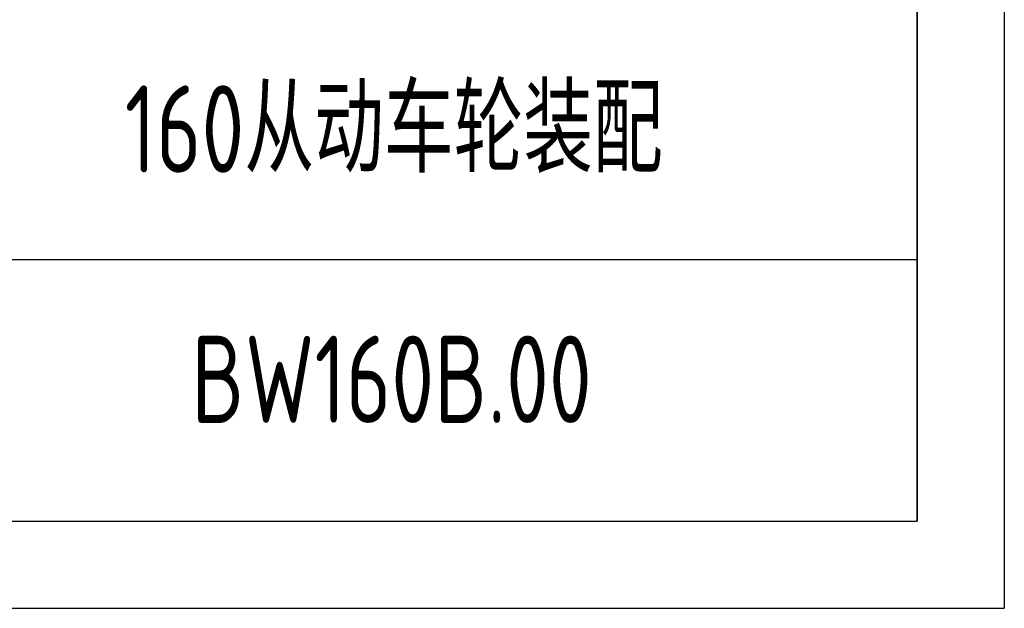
# Model space of a CAD drawing. Header units: millimetres. Extents: x -31 to 479, y -6 to 350.
# Tile 4 of 8: x 406 to 474, y -6 to 34. Entities that reach past the tile are written whole.
import ezdxf
from ezdxf.enums import TextEntityAlignment as Align

# ---------------------------------------------------------------- set-up
doc = ezdxf.new("R2010")
doc.units = ezdxf.units.MM
doc.header["$LTSCALE"] = 12
for name, color, linetype in [('1轮廓实线层', 7, 'Continuous'), ('2细线层', 4, 'Continuous'), ('6文字层', 3, 'Continuous'), ('图框层', 7, 'Continuous')]:
    doc.layers.add(name, color=color, linetype=linetype)
doc.styles.add('PC_TEXTSTYLE', font='isocp.shx', dxfattribs={"width": 0.8, "bigfont": 'hzfs.shx'})

# ---------------------------------------------------------------- blocks, each defined once
blk = doc.blocks.new('PC_TITLE_BLOCK')
at = {"layer": '1轮廓实线层'}
for p, q in [((-60, 15), (0, 15)), ((-180, 0), (0, 0))]:
    blk.add_line(p, q, dxfattribs=at)
at = {"layer": '图框层'}
blk.add_line((0, 0), (0, 45), dxfattribs=at)
at = {"layer": '6文字层', "style": 'PC_TEXTSTYLE', "flags": 8}
for tag, height, width, p, p2 in [('产品名称或材料标记', 7, 0.600652, (-113.463, 28.635), (-66.422, 28.635)), ('图样名称', 5, 2.004495, (-54.785, 19.978), (-5.268, 19.978)), ('标准化', 3.5, 1.023147, (-133.835, 15.372), (-120.752, 15.372)), ('重量', 3.5, 1.408247, (-88.457, 7.542), (-76.549, 7.542)), ('比例', 3.5, 1.385287, (-73.354, 7.542), (-61.929, 7.542)), ('图样代号', 5, 2.006536, (-54.785, 5.63), (-5.516, 5.63)), ('审核', 3.5, 1.579393, (-163.989, 5.367), (-150.634, 5.367)), ('共几页', 3.5, 0.557144, (-108.073, 0.625), (-101.045, 0.625)), ('工艺', 3.5, 1.621807, (-164.21, 0.371), (-150.891, 0.371)), ('日期', 3.5, 1.560088, (-133.835, 0.371), (-120.752, 0.371))]:
    blk.add_attdef(tag, text='', height=height, dxfattribs=dict(at, width=width)).set_placement(p, p2, align=Align.FIT)
at = {"layer": '6文字层', "style": 'PC_TEXTSTYLE', "width": 9.905045, "flags": 8}
blk.add_attdef('设计', text='', height=3.5, rotation=358.4644, dxfattribs=at).set_placement((-164.229, 15.372), (-150.367, 15), align=Align.FIT)
at = {"layer": '6文字层', "color": 3, "style": 'PC_TEXTSTYLE', "width": 0.56476, "flags": 8}
blk.add_attdef('第几页', text='', height=3.5, dxfattribs=at).set_placement((-78.287, 0.753), (-71.163, 0.753), align=Align.FIT)
at = {"layer": '6文字层', "ltscale": 10, "style": 'PC_TEXTSTYLE', "flags": 1}
blk.add_attdef('图纸张数', (-58.679, -0.492), '', height=2.5, dxfattribs=at)

msp = doc.modelspace()

# ---------------------------------------------------------------- linework, layer by layer
at = {"layer": '2细线层'}
for p in [(474, 350.4), (-30, -6)]:
    msp.add_line(p, (474, -6), dxfattribs=at)
at = {"layer": '图框层'}
for p in [(468, 344.4), (0, 0)]:
    msp.add_line(p, (468, 0), dxfattribs=at)

# ---------------------------------------------------------------- block references
ref = msp.add_blockref('PC_TITLE_BLOCK', (468, 0), dxfattribs=dict(at, xscale=1.2, yscale=1.2, zscale=1.2))
ref.add_attrib('图样名称', '160从动车轮装配', dxfattribs={"layer": '6文字层', "height": 6, "style": 'PC_TEXTSTYLE', "width": 0.8}).set_placement((431.968, 23.973), align=Align.CENTER)
ref.add_attrib('图样代号', 'BW160B.00', dxfattribs={"layer": '6文字层', "height": 6, "style": 'PC_TEXTSTYLE', "width": 0.8}).set_placement((431.819, 6.756), align=Align.CENTER)

doc.saveas('drawing.dxf')
